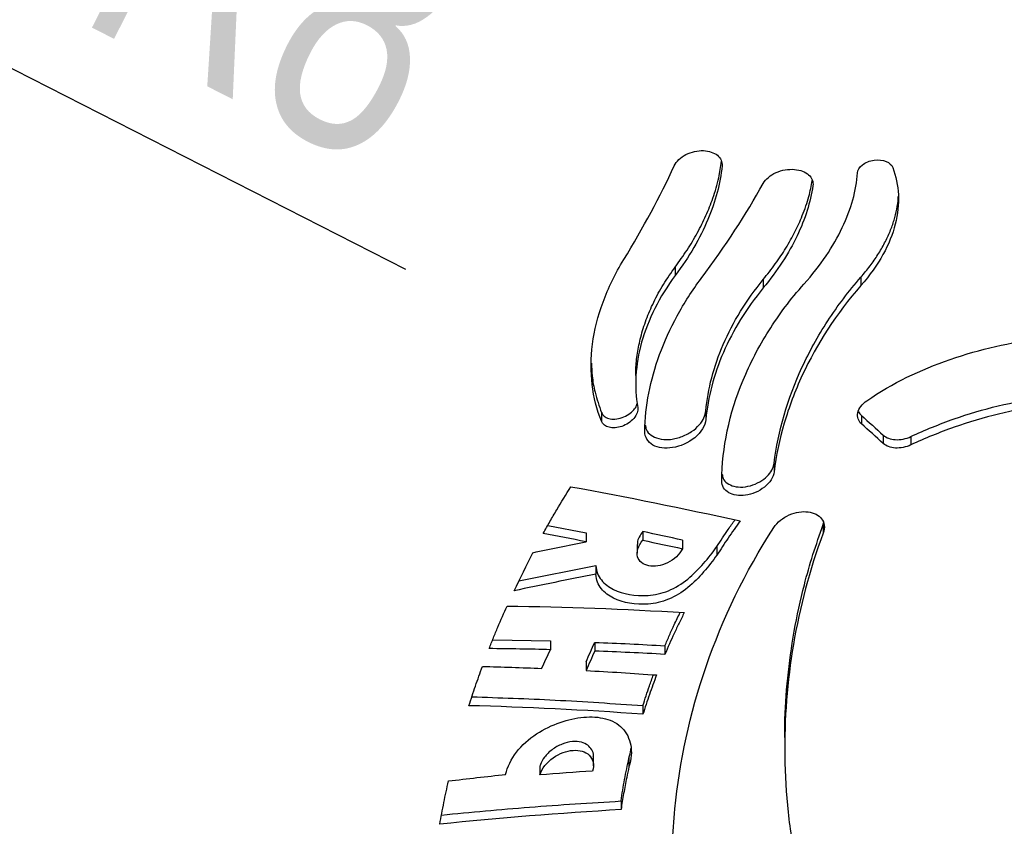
# Model space of a CAD drawing. Header units: millimetres. Extents: x 8 to 586, y 8 to 412.
# Tile 50 of 57: x 327 to 340, y 314 to 325. Entities that reach past the tile are written whole.
import ezdxf

# ---------------------------------------------------------------- set-up
doc = ezdxf.new("R2010")
doc.units = ezdxf.units.MM
doc.layers.add('DETAIL', color=3, linetype='Continuous')
doc.layers.add('DIMENSIONS', color=2, linetype='Continuous')
doc.layers.add('OUTLINE', color=7, linetype='Continuous', lineweight=25)
doc.styles.add('SLDTEXTSTYLE0', font='TXT', dxfattribs={"width": 0.75})
doc.dimstyles.new('SLDDIMSTYLE7', dxfattribs={"dimtxt": 3.5, "dimasz": 2, "dimexe": 0, "dimexo": 0.0625, "dimgap": 0.875, "dimtad": 1, "dimrnd": 1e-09, "dimzin": 12, "dimdsep": 46, "dimtxsty": 'SLDTEXTSTYLE0', "dimsah": 1, "dimcen": 0, "dimadec": 0, "dimazin": 3, "dimtfac": 1, "dimtofl": 0, "dimtmove": 0, "dimatfit": 3, "dimfxl": 0, "dimfrac": 2, "dimtolj": 1, "dimtzin": 12, "dimarcsym": 0})

# ---------------------------------------------------------------- blocks, each defined once
blk = doc.blocks.new('_D_35')
at = {"layer": 'DIMENSIONS'}
for q in [(317.026, 329.184), (332.081, 321.515)]:
    blk.add_line((324.154, 325.553), q, dxfattribs=at)
blk.add_solid([(324.154, 325.553), (325.709, 324.2), (326.163, 325.091)], dxfattribs=at)
at = {"layer": 'DIMENSIONS', "insert": (329.277, 327.951), "char_height": 3.5, "attachment_point": 1, "rotation": 333.008, "style": 'SLDTEXTSTYLE0'}
blk.add_mtext('R8', dxfattribs=at)

msp = doc.modelspace()

# ---------------------------------------------------------------- linework, layer by layer
at = {"layer": 'DETAIL'}
for p, q in [((335.63985, 321.54295), (335.63985, 321.43129)), ((336.8, 321.37703), (336.8, 321.26606)), ((338.08906, 321.40896), (338.08906, 321.29846)), ((334.66559, 319.6231), (334.66559, 319.50854)), ((336.04345, 319.64375), (336.04345, 319.53119)), ((338.09539, 319.58468), (338.09539, 319.47416)), ((338.38386, 319.32399), (338.38386, 319.2137)), ((338.74906, 319.30619), (338.74906, 319.19615)), ((336.94422, 318.95281), (336.94422, 318.84117)), ((337.5917, 318.1435), (337.5917, 318.03256))]:
    msp.add_line(p, q, dxfattribs=at)
at = {"layer": 'OUTLINE'}
for p, q in [((335.11849, 320.11086), (335.11849, 319.99684)), ((333.95786, 318.1334), (334.46241, 318.03369)), ((337.5917, 318.1435), (337.59547, 318.16582)), ((334.46241, 318.03369), (334.46241, 317.91814)), ((335.21348, 318.05161), (335.21348, 317.93737)), ((335.13758, 317.88058), (335.13758, 317.76613)), ((335.73459, 317.93969), (335.73459, 317.82626)), ((336.18948, 317.85356), (336.18948, 317.74081)), ((333.57734, 317.40154), (334.59397, 317.60395)), ((334.59397, 317.60395), (334.59397, 317.48858)), ((333.23174, 316.62518), (333.99258, 316.61065)), ((333.99258, 316.61065), (333.99258, 316.49417)), ((334.57737, 316.591), (334.57737, 316.47563)), ((335.50348, 316.54603), (335.50348, 316.43226)), ((334.46241, 316.33428), (334.46241, 316.21873)), ((335.21348, 315.75625), (335.21348, 315.64215)), ((337.08345, 315.31077), (337.08345, 315.19964)), ((334.56084, 314.96343), (334.56084, 315.07914)), ((335.02905, 315.06438), (335.02905, 314.95018)), ((333.85382, 314.95879), (333.85382, 314.84254)), ((334.92488, 314.49789), (334.92488, 314.38374))]:
    msp.add_line(p, q, dxfattribs=at)
for points, knots in [([(335.62658, 322.87738), (335.65321, 322.93519), (335.71003, 322.9902), (335.85258, 323.06343), (335.93701, 323.08121), (336.08609, 323.07543), (336.15161, 323.05276), (336.2394, 322.98085), (336.26243, 322.93149), (336.25692, 322.8767)], [0, 0, 0, 0, 0.25, 0.25, 0.5, 0.5, 0.75, 0.75, 1, 1, 1, 1]), ([(335.63985, 321.54295), (335.69326, 321.61744), (335.80007, 321.76644), (335.93458, 321.99355), (336.04893, 322.22216), (336.14537, 322.46611), (336.21659, 322.70589), (336.23882, 322.8654), (336.24885, 322.93738)], [0, 0, 0, 0, 0.15817449, 0.31635972, 0.47963946, 0.6429344, 0.83884452, 1, 1, 1, 1]), ([(338.04333, 322.78474), (338.04586, 322.821), (338.06774, 322.85853), (338.14796, 322.92165), (338.20513, 322.94487), (338.32045, 322.96091), (338.37782, 322.954), (338.46484, 322.91802), (338.4955, 322.88932), (338.50798, 322.85597)], [0, 0, 0, 0, 0.25, 0.25, 0.5, 0.5, 0.75, 0.75, 1, 1, 1, 1]), ([(336.25692, 322.8767), (336.2337, 322.64553), (336.17209, 322.41037), (336.01816, 322.04652), (335.95602, 321.92277), (335.81268, 321.67688), (335.73131, 321.55412), (335.63985, 321.43129)], [0, 0, 0, 0, 0.5, 0.5, 0.75, 0.75, 1, 1, 1, 1]), ([(336.79982, 322.64509), (336.83145, 322.70219), (336.89352, 322.75509), (337.04633, 322.82273), (337.13552, 322.83677), (337.29, 322.82363), (337.35626, 322.79742), (337.44246, 322.72074), (337.46335, 322.67014), (337.45531, 322.61519)], [0, 0, 0, 0, 0.25, 0.25, 0.5, 0.5, 0.75, 0.75, 1, 1, 1, 1]), ([(337.33711, 321.31712), (337.55828, 321.56568), (337.72526, 321.81355), (337.96218, 322.31155), (338.02706, 322.55192), (338.04333, 322.78474)], [0, 0, 0, 0, 0.5, 0.5, 1, 1, 1, 1]), ([(338.50798, 322.85597), (338.55232, 322.73743), (338.57717, 322.6195), (338.58937, 322.37099), (338.57604, 322.24055), (338.50824, 321.97592), (338.45451, 321.84247), (338.30448, 321.57177), (338.20697, 321.43351), (338.08906, 321.29846)], [0, 0, 0, 0, 0.25, 0.25, 0.5, 0.5, 0.75, 0.75, 1, 1, 1, 1]), ([(336.8, 321.37703), (336.85464, 321.44601), (336.96392, 321.58397), (337.10296, 321.79486), (337.22256, 322.00755), (337.3259, 322.23572), (337.40518, 322.46225), (337.43341, 322.61387), (337.44629, 322.68301)], [0, 0, 0, 0, 0.1571106, 0.31423106, 0.47642392, 0.63863093, 0.83521438, 1, 1, 1, 1]), ([(337.45531, 322.61519), (337.42367, 322.39893), (337.35492, 322.17887), (337.19148, 321.83892), (337.12638, 321.72342), (336.97763, 321.4943), (336.89379, 321.3801), (336.8, 321.26606)], [0, 0, 0, 0, 0.5, 0.5, 0.75, 0.75, 1, 1, 1, 1]), ([(338.08906, 321.40896), (338.1302, 321.45807), (338.21248, 321.55629), (338.31647, 321.70726), (338.40526, 321.86), (338.47588, 322.01201), (338.52889, 322.16092), (338.5635, 322.30691), (338.58058, 322.41051), (338.58131, 322.46465), (338.5814, 322.47136)], [0, 0, 0, 0, 0.13831875, 0.27664494, 0.4194126, 0.56218879, 0.7003408, 0.83850238, 0.97997129, 1, 1, 1, 1]), ([(334.66559, 319.50854), (334.60458, 319.6617), (334.56385, 319.82297), (334.52399, 320.16187), (334.52515, 320.34144), (334.57285, 320.70813), (334.61868, 320.89363), (334.75507, 321.26693), (334.84654, 321.45593), (334.95951, 321.63973)], [0, 0, 0, 0, 0.25, 0.25, 0.5, 0.5, 0.75, 0.75, 1, 1, 1, 1]), ([(335.12109, 320.11088), (335.12047, 320.13889), (335.11836, 320.23468), (335.13816, 320.40437), (335.18177, 320.62264), (335.25281, 320.84838), (335.35266, 321.08137), (335.47896, 321.31488), (335.58622, 321.46692), (335.63985, 321.54295)], [0, 0, 0, 0, 0.06106845, 0.20886074, 0.35664756, 0.51456135, 0.67247698, 0.83623606, 1, 1, 1, 1]), ([(335.63985, 321.43129), (335.53394, 321.28906), (335.4445, 321.14387), (335.29686, 320.84929), (335.23842, 320.69894), (335.11322, 320.24977), (335.09748, 319.96103), (335.14456, 319.69109)], [0, 0, 0, 0, 0.25, 0.25, 0.5, 0.5, 1, 1, 1, 1]), ([(335.23817, 319.37667), (335.24442, 319.70757), (335.3091, 320.04571), (335.49623, 320.5586), (335.57428, 320.73096), (335.75779, 321.06706), (335.86354, 321.2319), (335.9836, 321.39267)], [0, 0, 0, 0, 0.5, 0.5, 0.75, 0.75, 1, 1, 1, 1]), ([(336.04345, 319.64375), (336.06995, 319.93531), (336.14608, 320.22915), (336.33592, 320.66884), (336.41248, 320.81589), (336.58863, 321.10185), (336.68838, 321.24143), (336.8, 321.37703)], [0, 0, 0, 0, 0.5, 0.5, 0.75, 0.75, 1, 1, 1, 1]), ([(336.94422, 318.95282), (336.99739, 319.37905), (337.11996, 319.8024), (337.40705, 320.42459), (337.52089, 320.63084), (337.78104, 321.03028), (337.92705, 321.22341), (338.08906, 321.40896)], [0, 0, 0, 0, 0.5, 0.5, 0.75, 0.75, 1, 1, 1, 1]), ([(336.8, 321.26606), (336.57678, 320.99463), (336.40256, 320.70993), (336.21168, 320.26989), (336.15986, 320.12027), (336.08257, 319.82418), (336.0567, 319.67706), (336.04345, 319.53119)], [0, 0, 0, 0, 0.5, 0.5, 0.75, 0.75, 1, 1, 1, 1]), ([(336.25317, 318.72217), (336.25784, 319.15875), (336.35024, 319.60282), (336.62524, 320.27015), (336.73931, 320.49026), (337.00724, 320.91446), (337.16164, 321.11992), (337.33711, 321.31712)], [0, 0, 0, 0, 0.5, 0.5, 0.75, 0.75, 1, 1, 1, 1]), ([(338.08906, 321.29846), (337.76509, 320.92739), (337.50789, 320.53), (337.21932, 319.9077), (337.13921, 319.69468), (337.01506, 319.26793), (336.9708, 319.05433), (336.94422, 318.84117)], [0, 0, 0, 0, 0.5, 0.5, 0.75, 0.75, 1, 1, 1, 1]), ([(338.16733, 319.77915), (338.5037, 320.01097), (338.87289, 320.18763), (339.46298, 320.39144), (339.66245, 320.44857), (340.06258, 320.54059), (340.26414, 320.57561), (340.87255, 320.65429), (341.28532, 320.67247), (342.09878, 320.65984), (342.50149, 320.62811), (343.30035, 320.52074), (343.69604, 320.44347), (344.49215, 320.28036), (344.89301, 320.19599), (345.71034, 320.05064), (346.11243, 319.98894), (346.89918, 319.90186), (347.29031, 319.88303), (347.66307, 319.89728)], [0, 0, 0, 0, 0.125, 0.125, 0.1875, 0.1875, 0.25, 0.25, 0.375, 0.375, 0.5, 0.5, 0.625, 0.625, 0.75, 0.75, 0.875, 0.875, 1, 1, 1, 1]), ([(334.53358, 320.27481), (334.536, 320.21861), (334.54168, 320.08643), (334.58118, 319.86606), (334.63514, 319.71077), (334.66559, 319.6231)], [0, 0, 0, 0, 0.24364954, 0.57303919, 1, 1, 1, 1]), ([(338.09539, 319.47416), (338.05466, 319.51083), (338.03634, 319.56217), (338.06003, 319.67562), (338.10322, 319.73496), (338.16733, 319.77915)], [0, 0, 0, 0, 0.5, 0.5, 1, 1, 1, 1]), ([(338.74906, 319.30619), (338.93583, 319.39332), (339.12518, 319.47024), (339.5086, 319.60529), (339.70269, 319.66337), (340.29428, 319.80503), (340.70192, 319.85765), (341.50526, 319.89746), (341.90524, 319.88603), (342.70539, 319.82395), (343.10668, 319.77302), (344.30795, 319.59306), (345.10567, 319.43825), (346.30945, 319.26627), (346.69812, 319.21559), (347.26821, 319.19289), (347.45585, 319.19448), (347.81383, 319.2215), (347.98558, 319.24671), (348.14863, 319.28685)], [0, 0, 0, 0, 0.0625, 0.0625, 0.125, 0.125, 0.25, 0.25, 0.375, 0.375, 0.5, 0.5, 0.75, 0.75, 0.875, 0.875, 0.9375, 0.9375, 1, 1, 1, 1]), ([(348.14863, 319.17618), (347.82197, 319.09605), (347.46417, 319.07538), (346.89492, 319.09779), (346.70045, 319.1147), (346.31179, 319.15943), (346.11548, 319.18563), (345.52109, 319.27145), (345.11423, 319.33987), (344.3087, 319.47749), (343.9089, 319.54661), (343.10992, 319.66635), (342.71076, 319.71707), (341.90789, 319.77927), (341.50323, 319.79049), (340.70127, 319.74989), (340.30237, 319.69837), (339.70767, 319.55549), (339.51088, 319.49632), (339.1252, 319.36043), (338.93547, 319.28321), (338.74906, 319.19615)], [0, 0, 0, 0, 0.125, 0.125, 0.1875, 0.1875, 0.25, 0.25, 0.375, 0.375, 0.5, 0.5, 0.625, 0.625, 0.75, 0.75, 0.875, 0.875, 0.9375, 0.9375, 1, 1, 1, 1]), ([(334.66559, 319.6231), (334.67625, 319.60531), (334.69754, 319.56978), (334.76177, 319.54038), (334.84344, 319.53233), (334.93717, 319.55117), (335.02587, 319.59468), (335.09182, 319.65239), (335.12883, 319.70366), (335.13542, 319.73189), (335.13746, 319.74067)], [0, 0, 0, 0, 0.13606863, 0.27172005, 0.41892236, 0.57060296, 0.71352855, 0.83909356, 0.94994751, 1, 1, 1, 1]), ([(335.14456, 319.69109), (335.1523, 319.6467), (335.13394, 319.59224), (335.05363, 319.49836), (334.99367, 319.46051), (334.81493, 319.40039), (334.69792, 319.4274), (334.66559, 319.50854)], [0, 0, 0, 0, 0.25, 0.25, 0.5, 0.5, 1, 1, 1, 1]), ([(336.04345, 319.53119), (336.0361, 319.45029), (335.98101, 319.35999), (335.81339, 319.22194), (335.70513, 319.17563), (335.50613, 319.14368), (335.41339, 319.15629), (335.279, 319.23212), (335.23665, 319.29616), (335.23817, 319.37667)], [0, 0, 0, 0, 0.25, 0.25, 0.5, 0.5, 0.75, 0.75, 1, 1, 1, 1]), ([(335.24432, 319.46272), (335.2475, 319.43961), (335.25515, 319.38388), (335.31784, 319.31866), (335.41929, 319.27109), (335.53357, 319.26215), (335.63527, 319.2767), (335.71233, 319.29844), (335.7866, 319.3303), (335.87303, 319.38064), (335.95945, 319.45605), (336.02548, 319.55345), (336.03757, 319.61419), (336.04345, 319.64375)], [0, 0, 0, 0, 0.07867071, 0.18969828, 0.31069885, 0.44184036, 0.50868929, 0.57549946, 0.63781303, 0.70007882, 0.8092434, 0.90718817, 1, 1, 1, 1]), ([(338.05746, 319.63862), (338.05781, 319.63684), (338.06211, 319.6151), (338.07946, 319.59924), (338.09539, 319.58468)], [0, 0, 0, 0, 0.08205464, 1, 1, 1, 1]), ([(338.38386, 319.32399), (338.42193, 319.28947), (338.47777, 319.26881), (338.60803, 319.26117), (338.6817, 319.27476), (338.74906, 319.30619)], [0, 0, 0, 0, 0.5, 0.5, 1, 1, 1, 1]), ([(338.74906, 319.19615), (338.6817, 319.16469), (338.60827, 319.15104), (338.47767, 319.15859), (338.42192, 319.17921), (338.38386, 319.21369)], [0, 0, 0, 0, 0.5, 0.5, 1, 1, 1, 1]), ([(336.25886, 318.81013), (336.26175, 318.79035), (336.26878, 318.74237), (336.32366, 318.68568), (336.41203, 318.64413), (336.53048, 318.6342), (336.66139, 318.66075), (336.78229, 318.7201), (336.87281, 318.79838), (336.92785, 318.87935), (336.93905, 318.92963), (336.94422, 318.95281)], [0, 0, 0, 0, 0.07953141, 0.19297616, 0.31560172, 0.44706739, 0.57964183, 0.70353119, 0.81393062, 0.91419043, 1, 1, 1, 1]), ([(336.94422, 318.84117), (336.93558, 318.77188), (336.88717, 318.69618), (336.74374, 318.58178), (336.65186, 318.54394), (336.48151, 318.51967), (336.4028, 318.53191), (336.28802, 318.59907), (336.25244, 318.65404), (336.25317, 318.72217)], [0, 0, 0, 0, 0.25, 0.25, 0.5, 0.5, 0.75, 0.75, 1, 1, 1, 1]), ([(333.89886, 318.02844), (333.92764, 318.0805), (333.95683, 318.13243), (333.98643, 318.18423), (334.01603, 318.23602), (334.04604, 318.28768), (334.07646, 318.33919), (334.13683, 318.44143), (334.19883, 318.54309), (334.26244, 318.64407)], [0, 0, 0, 0, 0.000195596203, 0.000195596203, 0.000195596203, 0.000391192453, 0.000391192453, 0.000391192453, 0.000779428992, 0.000779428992, 0.000779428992, 0.000779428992]), ([(336.93957, 318.10583), (336.98477, 318.17569), (337.06127, 318.23589), (337.22756, 318.30848), (337.3173, 318.32178), (337.46926, 318.30273), (337.53361, 318.27025), (337.60791, 318.17151), (337.61816, 318.10362), (337.5917, 318.03256)], [0, 0, 0, 0, 0.25, 0.25, 0.5, 0.5, 0.75, 0.75, 1, 1, 1, 1]), ([(349.38282, 317.65626), (349.72172, 317.05273), (349.9734, 316.43462), (350.2379, 315.4956), (350.30702, 315.17987), (350.4066, 314.54696), (350.43651, 314.2338), (350.46954, 313.30358), (350.41685, 312.69578), (350.15584, 311.50024), (349.9519, 310.93227), (349.53189, 310.12116), (349.37266, 309.8577), (349.0119, 309.3454), (348.80998, 309.09672), (348.37115, 308.62905), (348.13311, 308.40827), (347.74568, 308.0989), (347.61142, 307.99922), (347.33145, 307.80504), (347.18523, 307.71056), (346.73528, 307.44106), (346.41892, 307.27874), (345.91779, 307.06465), (345.74629, 306.99821), (345.39379, 306.87608), (345.21221, 306.8203), (344.66441, 306.67378), (344.29169, 306.60232), (343.721, 306.53647), (343.52884, 306.52144), (343.14045, 306.50588), (342.94395, 306.50546), (342.36253, 306.52622), (341.98095, 306.56895), (341.22942, 306.70926), (340.85786, 306.80798), (340.15456, 307.04899), (339.81903, 307.19171), (339.17801, 307.51681), (338.87639, 307.69749), (338.31683, 308.08339), (338.0571, 308.28909), (337.57287, 308.7347), (337.35267, 308.96966), (336.95336, 309.45841), (336.77384, 309.71262), (336.45232, 310.23971), (336.30994, 310.51352), (335.9407, 311.35737), (335.77474, 311.93886), (335.6366, 312.84256), (335.60927, 313.15068), (335.59333, 313.77031), (335.60452, 314.08092), (335.69467, 315.01559), (335.82919, 315.64266), (336.26435, 316.90238), (336.55884, 317.51736), (336.93957, 318.10583)], [0, 0, 0, 0, 0.0625, 0.0625, 0.09375, 0.09375, 0.125, 0.125, 0.1875, 0.1875, 0.25, 0.25, 0.28125, 0.28125, 0.3125, 0.3125, 0.34375, 0.34375, 0.359375, 0.359375, 0.375, 0.375, 0.40625, 0.40625, 0.421875, 0.421875, 0.4375, 0.4375, 0.46875, 0.46875, 0.484375, 0.484375, 0.5, 0.5, 0.53125, 0.53125, 0.5625, 0.5625, 0.59375, 0.59375, 0.625, 0.625, 0.65625, 0.65625, 0.6875, 0.6875, 0.71875, 0.71875, 0.75, 0.75, 0.8125, 0.8125, 0.84375, 0.84375, 0.875, 0.875, 0.9375, 0.9375, 1, 1, 1, 1]), ([(336.18948, 317.85356), (336.214, 317.89175), (336.26303, 317.96812), (336.34144, 318.08614), (336.39738, 318.16501), (336.42684, 318.20655)], [0, 0, 0, 0, 0.32123746, 0.6424776, 1, 1, 1, 1]), ([(336.49537, 318.19198), (336.46848, 318.15482), (336.44192, 318.1175), (336.41568, 318.08003), (336.38944, 318.04256), (336.36352, 318.00494), (336.33793, 317.96718), (336.28717, 317.89227), (336.23768, 317.81679), (336.18948, 317.74081)], [0, 0, 0, 0, 0.000149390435, 0.000149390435, 0.000149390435, 0.000298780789, 0.000298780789, 0.000298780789, 0.000595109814, 0.000595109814, 0.000595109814, 0.000595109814]), ([(337.08835, 315.31081), (337.08692, 315.37423), (337.08087, 315.64246), (337.11785, 316.11872), (337.20031, 316.73603), (337.31947, 317.27982), (337.45172, 317.74925), (337.54504, 318.01209), (337.5917, 318.1435)], [0, 0, 0, 0, 0.06719683, 0.28422835, 0.5010264, 0.71722242, 0.85861315, 1, 1, 1, 1]), ([(335.21348, 318.05161), (335.19551, 318.02831), (335.15956, 317.98171), (335.1371, 317.92024), (335.13995, 317.88932), (335.14075, 317.88067)], [0, 0, 0, 0, 0.41855971, 0.83728462, 1, 1, 1, 1]), ([(337.5917, 318.03256), (337.41046, 317.54587), (337.28197, 317.05541), (337.11537, 316.07295), (337.07742, 315.58073), (337.08761, 314.8416), (337.10243, 314.59455), (337.15447, 314.10787), (337.19166, 313.86732), (337.33694, 313.15397), (337.47825, 312.6893), (337.86147, 311.78337), (338.10594, 311.33932), (338.55218, 310.72155), (338.71456, 310.52244), (339.07151, 310.13521), (339.26753, 309.94644), (339.68956, 309.59183), (339.91533, 309.42578), (340.40145, 309.12085), (340.66474, 308.98076), (341.21733, 308.74319), (341.50594, 308.6454), (341.96005, 308.5357), (342.11589, 308.50526), (342.42726, 308.45918), (342.73968, 308.42739), (343.0542, 308.42426), (343.36979, 308.43574), (343.52919, 308.44894), (344.00028, 308.50993), (344.30349, 308.57828), (344.74375, 308.71737), (344.88875, 308.77019), (345.16866, 308.88529), (345.30402, 308.94764), (345.6977, 309.14747), (345.94367, 309.29765), (346.40708, 309.62643), (346.62164, 309.80323), (347.01525, 310.17065), (347.19564, 310.36229), (347.52817, 310.7591), (347.68091, 310.96523), (347.95794, 311.38988), (348.08178, 311.60684), (348.41454, 312.26988), (348.58517, 312.72794), (348.7733, 313.43685), (348.82469, 313.67776), (348.90394, 314.16131), (348.93195, 314.40408), (348.98238, 315.13536), (348.97159, 315.62687), (348.85859, 316.61767), (348.75587, 317.11702), (348.60379, 317.60859)], [0, 0, 0, 0, 0.0625, 0.0625, 0.125, 0.125, 0.15625, 0.15625, 0.1875, 0.1875, 0.25, 0.25, 0.3125, 0.3125, 0.34375, 0.34375, 0.375, 0.375, 0.40625, 0.40625, 0.4375, 0.4375, 0.46875, 0.46875, 0.484375, 0.484375, 0.5, 0.515625, 0.515625, 0.53125, 0.53125, 0.5625, 0.5625, 0.578125, 0.578125, 0.59375, 0.59375, 0.625, 0.625, 0.65625, 0.65625, 0.6875, 0.6875, 0.71875, 0.71875, 0.75, 0.75, 0.8125, 0.8125, 0.84375, 0.84375, 0.875, 0.875, 0.9375, 0.9375, 1, 1, 1, 1]), ([(334.59398, 317.60396), (334.59511, 317.52892), (334.62303, 317.46554), (334.70666, 317.36208), (334.76292, 317.32101), (334.95255, 317.22646), (335.10942, 317.19679), (335.36773, 317.21733), (335.45909, 317.23583), (335.64042, 317.30838), (335.72655, 317.36309), (335.9579, 317.55175), (336.07713, 317.70359), (336.18948, 317.85356)], [0, 0, 0, 0, 0.125, 0.125, 0.25, 0.25, 0.5, 0.5, 0.625, 0.625, 0.75, 0.75, 1, 1, 1, 1]), ([(335.73459, 317.82626), (335.7002, 317.75038), (335.62349, 317.68079), (335.45282, 317.59943), (335.36288, 317.58698), (335.21821, 317.61553), (335.16159, 317.65798), (335.13473, 317.75202), (335.13546, 317.78848), (335.1594, 317.8643), (335.18223, 317.90262), (335.21348, 317.93736)], [0, 0, 0, 0, 0.25, 0.25, 0.5, 0.5, 0.75, 0.75, 0.875, 0.875, 1, 1, 1, 1]), ([(336.18948, 317.74081), (336.13346, 317.66594), (336.07609, 317.59151), (335.95058, 317.44734), (335.88157, 317.37638), (335.7274, 317.25022), (335.64042, 317.19497), (335.46201, 317.12291), (335.37018, 317.10368), (335.1111, 317.08207), (334.95331, 317.11145), (334.76318, 317.20573), (334.70731, 317.24625), (334.62306, 317.35002), (334.5951, 317.41358), (334.59398, 317.48858)], [0, 0, 0, 0, 0.125, 0.125, 0.25, 0.25, 0.375, 0.375, 0.5, 0.5, 0.75, 0.75, 0.875, 0.875, 1, 1, 1, 1]), ([(333.18509, 316.50793), (333.20352, 316.55506), (333.22226, 316.60216), (333.24132, 316.64923), (333.26037, 316.69631), (333.27975, 316.74334), (333.29944, 316.79034), (333.33855, 316.88369), (333.37892, 316.97689), (333.42054, 317.06988)], [0, 0, 0, 0, 0.000172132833, 0.000172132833, 0.000172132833, 0.000344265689, 0.000344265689, 0.000344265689, 0.000686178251, 0.000686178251, 0.000686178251, 0.000686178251]), ([(335.50348, 316.54603), (335.52341, 316.59243), (335.56328, 316.68524), (335.62957, 316.83223), (335.67878, 316.93214), (335.7054, 316.9862)], [0, 0, 0, 0, 0.31459054, 0.6291748, 1, 1, 1, 1]), ([(335.75914, 316.98358), (335.736, 316.93783), (335.71329, 316.89197), (335.69103, 316.84601), (335.66876, 316.80005), (335.64694, 316.75399), (335.62555, 316.70783), (335.58314, 316.61631), (335.54244, 316.52442), (335.50348, 316.43226)], [0, 0, 0, 0, 0.000172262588, 0.000172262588, 0.000172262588, 0.00034452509, 0.00034452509, 0.00034452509, 0.000686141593, 0.000686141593, 0.000686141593, 0.000686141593]), ([(332.91835, 315.75531), (332.93212, 315.79855), (332.94616, 315.8418), (332.96046, 315.88504), (332.97476, 315.92828), (332.98932, 315.97151), (333.00415, 316.01473), (333.03365, 316.10071), (333.0642, 316.18666), (333.0958, 316.27254)], [0, 0, 0, 0, 0.000157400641, 0.000157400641, 0.000157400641, 0.000314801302, 0.000314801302, 0.000314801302, 0.000627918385, 0.000627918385, 0.000627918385, 0.000627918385]), ([(335.21348, 315.75625), (335.2273, 315.79963), (335.25493, 315.88639), (335.30059, 316.02197), (335.33482, 316.11389), (335.35297, 316.16264)], [0, 0, 0, 0, 0.31956482, 0.63912267, 1, 1, 1, 1]), ([(335.39373, 316.16007), (335.37717, 316.11695), (335.36099, 316.07377), (335.34518, 316.03056), (335.32937, 315.98734), (335.31394, 315.94408), (335.29888, 315.90079), (335.26894, 315.8147), (335.24047, 315.72846), (335.21348, 315.64215)], [0, 0, 0, 0, 0.000158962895, 0.000158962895, 0.000158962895, 0.000317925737, 0.000317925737, 0.000317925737, 0.000634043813, 0.000634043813, 0.000634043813, 0.000634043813]), ([(332.95633, 315.87233), (333.32078, 315.86016), (334.06268, 315.83539), (334.82542, 315.78293), (335.21348, 315.75625)], [0, 0, 0, 0, 0.49123391, 1, 1, 1, 1]), ([(333.40188, 314.84749), (333.42571, 314.9471), (333.47481, 315.04949), (333.61747, 315.23422), (333.71044, 315.31657), (333.90924, 315.44805), (334.01419, 315.49805), (334.22538, 315.57116), (334.3294, 315.59373), (334.53434, 315.61133), (334.63079, 315.60598), (334.80662, 315.56048), (334.88343, 315.51887), (334.99838, 315.3977), (335.03622, 315.3212), (335.06856, 315.14783), (335.06314, 315.05073), (335.02905, 314.95018)], [0, 0, 0, 0, 0.125, 0.125, 0.25, 0.25, 0.375, 0.375, 0.5, 0.5, 0.625, 0.625, 0.75, 0.75, 0.875, 0.875, 1, 1, 1, 1]), ([(334.55832, 315.07936), (334.55911, 315.08485), (334.5642, 315.12012), (334.5407, 315.17604), (334.48833, 315.23899), (334.40027, 315.27876), (334.28306, 315.28714), (334.16961, 315.2603), (334.07862, 315.21728), (333.99625, 315.16411), (333.91363, 315.08368), (333.8685, 315.00453), (333.85582, 314.96501), (333.85382, 314.95879)], [0, 0, 0, 0, 0.01816941, 0.11685077, 0.22082519, 0.33730317, 0.46754479, 0.60738873, 0.67708791, 0.74672644, 0.87207238, 0.97986586, 1, 1, 1, 1]), ([(333.85382, 314.84254), (333.87911, 314.92724), (333.94757, 315.01101), (334.1122, 315.12664), (334.20609, 315.15988), (334.37795, 315.1714), (334.45414, 315.15017), (334.55499, 315.05286), (334.57498, 314.9766), (334.54966, 314.89187)], [0, 0, 0, 0, 0.25, 0.25, 0.5, 0.5, 0.75, 0.75, 1, 1, 1, 1]), ([(335.02905, 315.06438), (335.04059, 315.10114), (335.05461, 315.14579), (335.05605, 315.18787), (335.0563, 315.19531)], [0, 0, 0, 0, 0.823046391, 1, 1, 1, 1]), ([(334.92488, 314.4979), (334.93872, 314.59207), (334.95431, 314.68638), (334.97166, 314.78076), (334.98034, 314.82799), (334.98946, 314.87525), (334.99903, 314.92251), (335.00859, 314.96979), (335.0186, 315.01708), (335.02905, 315.06438)], [0, 0, 0, 0, 0.000345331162, 0.000345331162, 0.000345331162, 0.000518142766, 0.000518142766, 0.000518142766, 0.000690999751, 0.000690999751, 0.000690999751, 0.000690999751]), ([(335.02905, 314.95018), (335.01861, 314.90292), (335.00861, 314.85566), (334.99905, 314.80842), (334.98471, 314.73757), (334.97137, 314.66675), (334.95901, 314.59598), (334.94664, 314.52518), (334.93527, 314.45442), (334.92488, 314.38374)], [0, 0, 0, 0, 0.000172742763, 0.000172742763, 0.000172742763, 0.000431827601, 0.000431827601, 0.000431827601, 0.000691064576, 0.000691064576, 0.000691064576, 0.000691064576]), ([(332.53455, 314.19196), (332.55092, 314.28664), (332.56858, 314.38147), (332.5875, 314.47642), (332.59697, 314.52392), (332.60676, 314.57146), (332.61687, 314.61902), (332.62698, 314.66658), (332.63741, 314.71418), (332.64816, 314.7618)], [0, 0, 0, 0, 0.000347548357, 0.000347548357, 0.000347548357, 0.000521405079, 0.000521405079, 0.000521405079, 0.000695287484, 0.000695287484, 0.000695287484, 0.000695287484]), ([(332.55699, 314.3125), (332.94215, 314.34931), (333.72035, 314.42369), (334.52068, 314.47299), (334.92488, 314.49789)], [0, 0, 0, 0, 0.49494428, 1, 1, 1, 1])]:
    msp.add_open_spline(points, degree=3, knots=knots, dxfattribs=at)
for points in [[(334.95951, 321.63973), (335.21909, 322.06203), (335.4408, 322.47408), (335.62658, 322.87738)], [(335.9836, 321.39267), (336.30355, 321.82113), (336.57451, 322.23844), (336.79982, 322.64509)], [(338.09539, 319.58468), (338.19144, 319.49814), (338.28759, 319.41125), (338.38386, 319.32399)], [(338.38386, 319.21369), (338.2876, 319.30087), (338.19145, 319.38768), (338.09539, 319.47416)], [(334.26244, 318.64407), (334.99604, 318.51089), (335.74049, 318.35995), (336.49537, 318.19198)], [(334.46241, 317.91813), (334.27378, 317.95614), (334.08592, 317.99291), (333.89886, 318.02844)], [(335.73459, 317.93969), (335.5603, 317.97796), (335.3866, 318.01527), (335.21348, 318.05161)], [(333.76177, 317.77364), (333.99377, 317.82333), (334.22734, 317.87151), (334.46241, 317.91813)], [(335.21348, 317.93736), (335.3866, 317.90131), (335.5603, 317.86427), (335.73459, 317.82626)], [(333.51272, 317.27117), (333.59573, 317.43929), (333.67874, 317.6068), (333.76177, 317.77364)], [(334.59398, 317.48858), (334.22998, 317.41966), (333.86958, 317.34718), (333.51272, 317.27117)], [(333.42054, 317.06988), (334.18546, 317.0603), (334.96522, 317.03124), (335.75914, 316.98358)], [(334.46241, 316.33427), (334.50073, 316.42002), (334.53905, 316.50559), (334.57738, 316.591)], [(334.57738, 316.591), (334.88395, 316.57889), (335.19266, 316.56388), (335.50348, 316.54603)], [(333.99258, 316.49417), (333.72153, 316.50112), (333.45236, 316.50572), (333.18509, 316.50793)], [(333.87662, 316.24665), (333.91527, 316.32929), (333.95392, 316.4118), (333.99258, 316.49417)], [(334.57738, 316.47563), (334.53905, 316.39016), (334.50073, 316.30453), (334.46241, 316.21873)], [(335.50348, 316.43226), (335.19263, 316.44961), (334.88392, 316.46408), (334.57738, 316.47563)], [(333.0958, 316.27254), (333.3543, 316.26618), (333.61458, 316.25754), (333.87662, 316.24665)], [(334.46241, 316.21873), (334.77066, 316.20218), (335.08111, 316.18261), (335.39373, 316.16007)], [(335.21348, 315.64215), (334.43417, 315.69872), (333.669, 315.73662), (332.91835, 315.75531)], [(332.64816, 314.7618), (332.89777, 314.79207), (333.14903, 314.82064), (333.40188, 314.84749)], [(334.54966, 314.89187), (334.31646, 314.87688), (334.08449, 314.86044), (333.85382, 314.84254)], [(334.92488, 314.38374), (334.11302, 314.33682), (333.31627, 314.27286), (332.53455, 314.19196)]]:
    msp.add_open_spline(points, degree=3, dxfattribs=at)

# ---------------------------------------------------------------- dimensions: what is measured, and where the dimension line sits
at = {"layer": 'DIMENSIONS'}
dim = msp.add_radius_dim(center=(317.02557, 329.18388), mpoint=(324.15413, 325.55295), dimstyle='SLDDIMSTYLE7', dxfattribs=at)
dim.commit()
dim.dimension.update_dxf_attribs({"geometry": '_D_35', "text_midpoint": (329.89812, 322.62726), "dimtype": 164})

doc.saveas('drawing.dxf')
